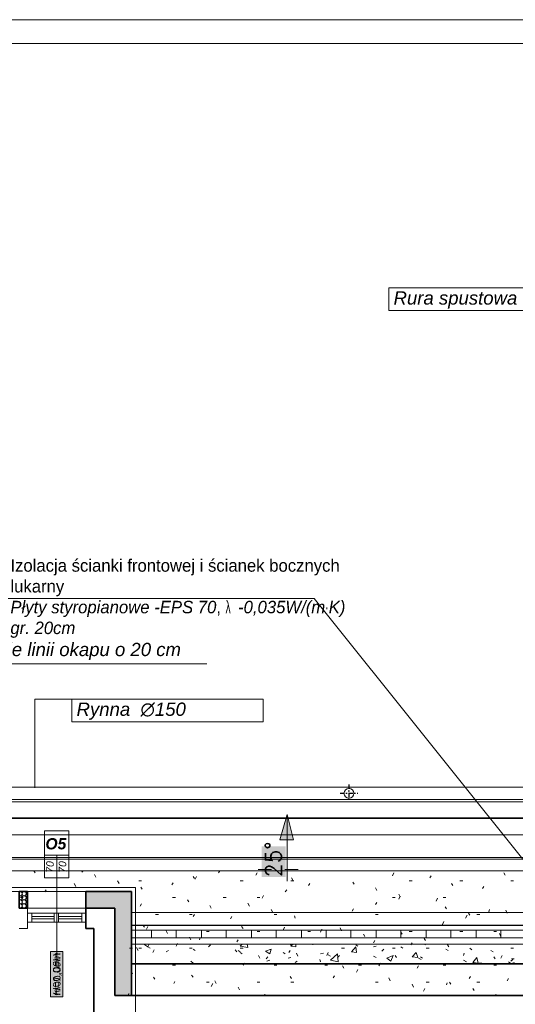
# Model space of a CAD drawing. Header units: millimetres. Extents: x -740 to 33545, y 5178 to 22494.
# Tile 59 of 250: x 10372 to 10968, y 6964 to 8148. Entities that reach past the tile are written whole.
import ezdxf
from ezdxf.lldxf.tags import DXFTag

# ---------------------------------------------------------------- set-up
doc = ezdxf.new("R2010")
doc.units = ezdxf.units.MM
doc.header["$MEASUREMENT"] = 0
doc.linetypes.add('AUSGEZOGEN', pattern=[0])
doc.linetypes.add('STRICHPUNKTX2', pattern=[2, 1, -0.5, 0, -0.5])
doc.layers.add('_B___I__', color=252, linetype='AUSGEZOGEN')
for name, color, linetype, lineweight in [('A_istniejÄ…ce Ĺ›ciany', 252, 'Continuous', 35), ('A_izolacja', 252, 'Continuous', 9), ('A_l.przerywana', 252, 'ICAD_ISO03W100', 9), ('A_l.widokowa', 252, 'Continuous', 18), ('A_okna wymieniane', 252, 'Continuous', 15), ('A_opisy', 252, 'Continuous', 15), ('l. przerywana', 252, 'ICAD_ISO03W100', 9), ('l.przerywana', 252, 'ICAD_ISO03W100', 5), ('l.widokowa', 252, 'Continuous', 15), ('linia opisowa', 252, 'Continuous', 9), ('Nowe_820-G Rysunki Obrazki_Nr_piĂłra__101', 252, 'Continuous', 5), ('Nowe_820-G Rysunki Obrazki_Nr_piĂłra__19', 252, 'Continuous', 0), ('Nowe_820-G Rysunki Obrazki_Nr_piĂłra__22', 252, 'Continuous', 25), ('Nowe_820-G Rysunki Obrazki_Nr_piĂłra__23', 252, 'Continuous', 15), ('wymiarowanie', 252, 'Continuous', 9)]:
    doc.layers.add(name, color=color, linetype=linetype, lineweight=lineweight)
doc.styles.add('Arial$001H0', font='SIMPLEX')
doc.styles.add('ARIALL', font='GOTHIC.TTF', dxfattribs={"height": 40})
tags = doc.linetypes.add('ICAD_ISO03W100', pattern=[30, 12, -18]).pattern_tags.tags
tags[6:7] = [DXFTag(74, 4), DXFTag(75, 0), DXFTag(340, '0'), DXFTag(46, 1.0), DXFTag(50, 0.0), DXFTag(44, 0.0), DXFTag(45, 0.0)]
tags[4:5] = [DXFTag(74, 4), DXFTag(75, 0), DXFTag(340, '0'), DXFTag(46, 1.0), DXFTag(50, 0.0), DXFTag(44, 0.0), DXFTag(45, 0.0)]
pattern_1 = [(315, (0, 1.45), (5.0000015, -1e-15), [2.05061, -5.02046]), (0, (1.45, 0), (5, 5), [2.1, -2.9]), (45, (3.55, 0), (6e-16, 5.0000015), [2.05061, -5.02046]), (135, (5, 3.55), (-5.0000015, 6e-16), [2.05061, -5.02046]), (225, (1.45, 5), (-1e-15, -5.0000015), [2.05061, -5.02046]), (270, (0, 3.55), (5, -5), [2.1, -2.9])]

msp = doc.modelspace()

# ---------------------------------------------------------------- hatches: boundary and pattern name
at = {"layer": 'A_izolacja'}
h = msp.add_hatch(dxfattribs=at)
h.set_pattern_fill('OCTAGON', color=256, scale=5, style=0)
h.set_pattern_definition(pattern_1)
h.paths.add_polyline_path([(10266.36, 6974.98), (10266.36, 7008), (10266.36, 7079.96), (10291.76, 7079.96), (10301.07, 7079.96), (10301.07, 7099.96), (10246.36, 7099.96), (10246.36, 6974.98)])
h.paths.add_polyline_path([(10451.78, 7099.96), (10451.78, 7079.96), (10461.09, 7079.96), (10486.49, 7079.96), (10486.49, 7008), (10486.49, 6974.98), (10506.49, 6974.98), (10506.49, 7099.96)])
h = msp.add_hatch(dxfattribs=at)
h.set_pattern_fill('OCTAGON', color=256, scale=5, style=0)
h.set_pattern_definition(pattern_1)
h.paths.add_polyline_path([(10371.35, 7079.96), (10381.51, 7079.96), (10381.51, 7099.96), (10371.35, 7099.96)])
at = {"layer": 'A_opisy', "ltscale": 0.3}
msp.add_hatch(color=256, dxfattribs=at).paths.add_polyline_path([(10409.34, 7027.91), (10409.34, 6973.36), (10423.95, 6973.36), (10423.95, 7027.91)])
msp.add_hatch(color=256, dxfattribs=at).paths.add_polyline_path([(10409.34, 7027.91), (10409.34, 6973.36), (10423.95, 6973.36), (10423.95, 7027.91)])
msp.add_hatch(color=256, dxfattribs=at).paths.add_polyline_path([(10409.34, 7027.91), (10409.34, 6973.36), (10423.95, 6973.36), (10423.95, 7027.91)])
msp.add_hatch(color=256, dxfattribs=at).paths.add_polyline_path([(10409.34, 7027.91), (10409.34, 6973.36), (10423.95, 6973.36), (10423.95, 7027.91)])
at = {"layer": 'l.widokowa'}
for points in [[(10693.45, 7192.57), (10685, 7162.14), (10701.06, 7162.14)], [(10663.02, 7154.53), (10663.02, 7117.34), (10691.76, 7117.34), (10691.76, 7154.53)]]:
    msp.add_hatch(color=256, dxfattribs=at).paths.add_polyline_path(points)

# ---------------------------------------------------------------- linework, layer by layer
at = {"layer": '_B___I__', "linetype": 'STRICHPUNKTX2', "ltscale": 5}
for p, q in [((10767.91, 7228.63), (10767.91, 7207.63)), ((10757.41, 7218.13), (10778.41, 7218.13))]:
    msp.add_line(p, q, dxfattribs=at)
at = {"layer": 'A_istniejÄ…ce Ĺ›ciany', "linetype": 'Continuous'}
for points in [[(10451.78, 7055.41), (10451.78, 7079.96)], [(10451.78, 7079.96), (10451.78, 7055.41)], [(10451.78, 7079.96), (10451.78, 7055.41)], [(10461.09, 7055.41), (10451.78, 7055.41)], [(10461.09, 7055.41), (10461.09, 7008)], [(10461.09, 6950.42), (10461.09, 7008)], [(10486.49, 6974.98), (11029.21, 6974.98)]]:
    msp.add_lwpolyline(points, dxfattribs=at)
at = {"layer": 'A_izolacja', "lineweight": 35}
for p, q in [((10451.78, 7099.96), (10451.78, 7079.96)), ((10506.49, 7013.08), (11009.21, 7013.08))]:
    msp.add_line(p, q, dxfattribs=at)
msp.add_lwpolyline([(10371.35, 7079.96), (10381.51, 7079.96), (10381.51, 7099.96), (10371.35, 7099.96)], close=True, dxfattribs=at)
for points in [[(10451.78, 7099.96), (10506.49, 7099.96), (10506.49, 6974.98)], [(10451.78, 7079.96), (10486.49, 7079.96), (10486.49, 6974.98)]]:
    msp.add_lwpolyline(points, dxfattribs=at)
at = {"layer": 'A_l.przerywana', "lineweight": 35}
msp.add_lwpolyline([(8847.19, 7722.4), (8847.19, 6053.28), (11882.33, 6053.28), (11882.33, 7728.19), (11086.25, 7728.19), (11086.25, 7188.02), (9643.26, 7188.02), (9643.26, 7722.4)], close=True, dxfattribs=at)
at = {"layer": 'A_l.przerywana', "linetype": 'ICAD_ISO03W100', "lineweight": 13}
for points in [[(9623.26, 7168.02), (11106.25, 7168.02)], [(11149.43, 7124.84), (9580.08, 7124.84)]]:
    msp.add_lwpolyline(points, dxfattribs=at)
at = {"layer": 'A_l.widokowa'}
for points in [[(8809.69, 7759.9), (8809.69, 6015.78), (11919.83, 6015.78), (11919.83, 7765.69), (11048.75, 7765.69), (11048.75, 7225.52), (9680.76, 7225.52), (9680.76, 7759.9)], [(8824.69, 7744.9), (8824.69, 6030.78), (11904.83, 6030.78), (11904.83, 7750.69), (11063.75, 7750.69), (11063.75, 7210.52), (9665.76, 7210.52), (9665.76, 7744.9)], [(8827.19, 7742.4), (8827.19, 6033.28), (11902.33, 6033.28), (11902.33, 7748.19), (11066.25, 7748.19), (11066.25, 7208.02), (9663.26, 7208.02), (9663.26, 7742.4)], [(8894.25, 7675.33), (8894.25, 6100.34), (11835.26, 6100.34), (11835.26, 7681.13), (11133.32, 7681.13), (11133.32, 7140.95), (9596.19, 7140.95), (9596.19, 7675.33)], [(8896.25, 7673.33), (8896.25, 6102.34), (11833.26, 6102.34), (11833.26, 7679.13), (11135.32, 7679.13), (11135.32, 7138.95), (9594.19, 7138.95), (9594.19, 7673.33)]]:
    msp.add_lwpolyline(points, close=True, dxfattribs=at)
at = {"layer": 'A_okna wymieniane', "linetype": 'Continuous'}
for points in [[(10386.59, 7074.04), (10381.51, 7074.04)], [(10381.51, 7074.04), (10381.51, 7063.03)], [(10451.78, 7074.04), (10381.51, 7074.04)], [(10381.51, 7063.03), (10381.51, 7074.04)], [(10386.59, 7063.03), (10386.59, 7074.04)], [(10386.59, 7074.04), (10413.68, 7074.04)], [(10386.59, 7063.03), (10386.59, 7074.04)], [(10413.68, 7069.8), (10386.59, 7069.8)], [(10386.59, 7069.8), (10386.59, 7067.26)], [(10413.68, 7069.8), (10386.59, 7069.8)], [(10386.59, 7067.26), (10386.59, 7069.8)], [(10418.76, 7074.04), (10413.68, 7074.04)], [(10413.68, 7074.04), (10413.68, 7063.03)], [(10413.68, 7063.03), (10413.68, 7074.04)], [(10413.68, 7067.26), (10413.68, 7069.8)], [(10413.68, 7067.26), (10413.68, 7069.8)], [(10418.76, 7063.03), (10418.76, 7074.04)], [(10418.76, 7074.04), (10446.7, 7074.04)], [(10418.76, 7063.03), (10418.76, 7074.04)], [(10446.7, 7069.8), (10418.76, 7069.8)], [(10418.76, 7069.8), (10418.76, 7067.26)], [(10446.7, 7069.8), (10418.76, 7069.8)], [(10418.76, 7067.26), (10418.76, 7069.8)], [(10451.78, 7074.04), (10446.7, 7074.04)], [(10446.7, 7074.04), (10446.7, 7063.03)], [(10446.7, 7063.03), (10446.7, 7074.04)], [(10446.7, 7067.26), (10446.7, 7069.8)], [(10446.7, 7067.26), (10446.7, 7069.8)], [(10451.78, 7063.03), (10451.78, 7074.04)], [(10451.78, 7063.03), (10451.78, 7074.04)], [(10381.51, 7063.03), (10386.59, 7063.03)], [(10381.51, 7063.03), (10451.78, 7063.03)], [(10386.59, 7067.26), (10413.68, 7067.26)], [(10386.59, 7067.26), (10413.68, 7067.26)], [(10413.68, 7063.03), (10386.59, 7063.03)], [(10413.68, 7063.03), (10418.76, 7063.03)], [(10418.76, 7067.26), (10446.7, 7067.26)], [(10418.76, 7067.26), (10446.7, 7067.26)], [(10446.7, 7063.03), (10418.76, 7063.03)], [(10446.7, 7063.03), (10451.78, 7063.03)]]:
    msp.add_lwpolyline(points, dxfattribs=at)
at = {"layer": 'A_opisy'}
msp.add_line((10416.64, 7143.7), (10416.64, 7010.23), dxfattribs=at)
at = {"layer": 'A_opisy', "ltscale": 0.3}
for points in [[(10431.25, 7172.91), (10431.25, 7143.7), (10402.04, 7143.7), (10402.04, 7172.91)], [(10402.04, 7143.7), (10402.04, 7116.31), (10416.64, 7116.31), (10416.64, 7143.7)], [(10416.64, 7143.7), (10416.64, 7116.31), (10431.25, 7116.31), (10431.25, 7143.7)], [(10409.34, 7027.91), (10409.34, 6973.36), (10423.95, 6973.36), (10423.95, 7027.91)], [(10409.34, 7027.91), (10409.34, 6973.36), (10423.95, 6973.36), (10423.95, 7027.91)], [(10409.34, 7027.91), (10409.34, 6973.36), (10423.95, 6973.36), (10423.95, 7027.91)], [(10409.34, 7027.91), (10409.34, 6973.36), (10423.95, 6973.36), (10423.95, 7027.91)]]:
    msp.add_lwpolyline(points, close=True, dxfattribs=at)
at = {"layer": 'l. przerywana', "ltscale": 0.2}
msp.add_circle((10767.91, 7218.13), 6, dxfattribs=at)
at = {"layer": 'l.przerywana'}
msp.add_lwpolyline([(9904.19, 7702.4), (8867.19, 7702.4), (8867.19, 6073.28), (11862.33, 6073.28), (11862.33, 7708.19), (11106.25, 7708.19), (11106.25, 7168.02), (9904.19, 7168.02), (9904.19, 7702.4), (8867.19, 7702.4)], dxfattribs=at)
msp.add_lwpolyline([(9904.19, 7702.4), (8867.19, 7702.4), (8867.19, 6073.28), (11862.33, 6073.28), (11862.33, 7708.19), (11106.25, 7708.19), (11106.25, 7168.02), (9904.19, 7168.02), (9904.19, 7702.4), (8867.19, 7702.4)], dxfattribs=at)
msp.add_lwpolyline([(8910.51, 7659.07), (8910.51, 6116.61), (11819, 6116.61), (11819, 7664.86), (11149.58, 7664.86), (11149.58, 7124.69), (9860.86, 7124.69), (9860.86, 7659.07)], close=True, dxfattribs=at)
at = {"layer": 'l.przerywana', "ltscale": 0.5}
msp.add_lwpolyline([(10241.36, 7104.96), (10511.49, 7104.96), (10511.49, 6781.76), (10241.36, 6781.76)], close=True, dxfattribs=at)
at = {"layer": 'l.widokowa', "linetype": 'Continuous', "lineweight": 9}
for p, q in [((10693.45, 7112.26), (10693.45, 7192.57)), ((10658.79, 7126.63), (10674.85, 7126.63)), ((10690.91, 7126.63), (10706.97, 7126.63))]:
    msp.add_line(p, q, dxfattribs=at)
at = {"layer": 'l.widokowa'}
msp.add_line((10301.07, 7099.96), (10451.78, 7099.96), dxfattribs=at)
at = {"layer": 'l.widokowa', "linetype": 'Continuous', "lineweight": 9}
msp.add_lwpolyline([(10693.45, 7192.57), (10685, 7162.14), (10701.06, 7162.14)], close=True, dxfattribs=at)
at = {"layer": 'Nowe_820-G Rysunki Obrazki_Nr_piĂłra__101', "linetype": 'Continuous', "lineweight": 5}
for points in [[(10381.51, 7079.96), (10451.78, 7079.96)], [(11009.21, 7074.88), (10506.49, 7074.88)], [(10486.49, 7059.64), (10486.49, 7008)], [(10506.49, 7053.72), (11009.21, 7053.72)], [(10506.49, 7044.4), (11009.21, 7044.4)], [(10530.52, 7044.4), (10530.52, 7053.72)], [(10560.15, 7044.4), (10560.15, 7053.72)], [(10590.63, 7044.4), (10590.63, 7053.72)], [(10620.27, 7044.4), (10620.27, 7053.72)], [(10650.75, 7044.4), (10650.75, 7053.72)], [(10680.38, 7044.4), (10680.38, 7053.72)], [(10710.86, 7044.4), (10710.86, 7053.72)], [(10740.49, 7044.4), (10740.49, 7053.72)], [(10770.13, 7044.4), (10770.13, 7053.72)], [(10800.61, 7044.4), (10800.61, 7053.72)], [(10830.24, 7044.4), (10830.24, 7053.72)], [(10860.72, 7044.4), (10860.72, 7053.72)], [(10890.35, 7044.4), (10890.35, 7053.72)], [(10920.83, 7044.4), (10920.83, 7053.72)], [(10950.47, 7044.4), (10950.47, 7053.72)], [(10506.49, 7036.78), (11009.21, 7036.78)], [(10521.21, 7036.78), (10526.29, 7033.4)], [(10526.29, 7033.4), (10527.98, 7036.78)], [(10526.29, 7033.4), (10528.83, 7031.7)], [(10599.1, 7033.4), (10601.64, 7035.94)], [(10637.2, 7034.24), (10639.74, 7036.78)], [(10637.2, 7034.24), (10646.51, 7032.55)], [(10646.51, 7032.55), (10645.67, 7036.78)], [(10697.31, 7036.78), (10699.01, 7035.09)], [(10698.16, 7034.24), (10700.7, 7036.78)], [(10698.16, 7034.24), (10704.09, 7033.4)], [(10704.09, 7033.4), (10704.09, 7036.78)], [(10724.41, 7036.78), (10724.41, 7035.94)], [(10770.97, 7027.47), (10776.05, 7033.4)], [(10776.05, 7035.94), (10778.59, 7034.24)], [(10776.9, 7026.62), (10776.05, 7033.4)], [(10797.22, 7033.4), (10800.61, 7034.24)], [(10830.24, 7033.4), (10832.78, 7031.7)], [(10859.03, 7035.94), (10859.87, 7036.78)], [(10504.27, 7031.7), (10507.66, 7031.7)], [(10548.3, 7027.47), (10550.84, 7029.16)], [(10580.47, 7030.86), (10583.01, 7029.16)], [(10634.66, 7029.16), (10637.2, 7027.47)], [(10637.2, 7026.62), (10639.74, 7024.93)], [(10667.68, 7028.32), (10674.45, 7030.86)], [(10667.68, 7028.32), (10672.76, 7024.93)], [(10672.76, 7024.93), (10674.45, 7030.86)], [(10688.85, 7026.62), (10691.39, 7024.93)], [(10694.77, 7019.85), (10698.16, 7020.7)], [(10733.72, 7024.93), (10737.11, 7025.78)], [(10743.03, 7024.08), (10745.57, 7022.39)], [(10745.57, 7017.31), (10754.04, 7024.93)], [(10754.89, 7015.62), (10754.04, 7024.93)], [(10754.04, 7020.7), (10756.58, 7023.24)], [(10770.97, 7027.47), (10776.9, 7026.62)], [(10797.22, 7022.39), (10800.61, 7020.7)], [(10807.38, 7028.32), (10809.92, 7030.86)], [(10813.31, 7019.85), (10820.93, 7023.24)], [(10818.39, 7016.46), (10820.93, 7023.24)], [(10843.79, 7021.54), (10848.87, 7026.62)], [(10843.79, 7021.54), (10850.56, 7020.7)], [(10850.56, 7020.7), (10848.87, 7026.62)], [(10853.95, 7021.54), (10856.49, 7019.85)], [(10884.43, 7030.86), (10886.97, 7029.16)], [(10913.21, 7031.7), (10915.75, 7030.01)], [(10916.6, 7014.77), (10921.68, 7020.7)], [(10923.37, 7013.92), (10921.68, 7020.7)], [(10938.61, 7029.16), (10941.15, 7027.47)], [(10577.93, 7016.46), (10580.47, 7013.92)], [(10669.37, 7016.46), (10672.76, 7017.31)], [(10703.24, 7014.77), (10705.78, 7016.46)], [(10745.57, 7017.31), (10754.89, 7015.62)], [(10813.31, 7019.85), (10818.39, 7016.46)], [(10851.41, 7019.85), (10854.79, 7018.16)], [(10905.59, 7017.31), (10908.98, 7015.62)], [(10916.6, 7014.77), (10923.37, 7013.92)], [(10924.22, 7013.92), (10927.61, 7013.92)], [(10959.78, 7015.62), (10963.17, 7013.08)], [(10962.32, 7016.46), (10964.86, 7018.16)], [(10962.32, 7013.08), (10966.55, 7014.77)], [(10963.17, 7019), (10966.55, 7019)], [(10965.71, 7013.08), (10966.55, 7014.77)], [(10486.49, 6974.98), (10486.49, 7008)]]:
    msp.add_lwpolyline(points, dxfattribs=at)
at = {"layer": 'Nowe_820-G Rysunki Obrazki_Nr_piĂłra__19', "linetype": 'Continuous', "lineweight": 0}
for points in [[(10390.82, 7122.3), (10389.13, 7124.84)], [(10448.39, 7124.84), (10446.7, 7123.14)], [(10463.63, 7117.22), (10461.94, 7120.6)], [(10582.17, 7115.52), (10580.47, 7118.06)], [(10584.71, 7118.06), (10583.01, 7114.68)], [(10612.65, 7124.84), (10610.95, 7122.3)], [(10657.52, 7122.3), (10655.83, 7119.76)], [(10700.7, 7112.98), (10699.01, 7116.37)], [(10821.77, 7122.3), (10820.08, 7118.91)], [(10866.65, 7118.91), (10864.95, 7116.37)], [(10955.55, 7119.76), (10953.85, 7122.3)], [(10439.5, 7106.21), (10437.81, 7109.6)], [(10491.57, 7109.6), (10489.88, 7112.98)], [(10515.28, 7112.98), (10518.67, 7112.98)], [(10519.51, 7102.82), (10517.82, 7105.36)], [(10556.77, 7110.44), (10555.07, 7107.9)], [(10637.2, 7112.98), (10640.59, 7112.98)], [(10698.16, 7112.98), (10701.55, 7112.98)], [(10721.02, 7109.6), (10719.33, 7107.06)], [(10774.36, 7108.75), (10772.67, 7111.29)], [(10801.45, 7101.13), (10799.76, 7104.52)], [(10840.4, 7112.98), (10843.79, 7112.98)], [(10892.89, 7107.06), (10891.2, 7109.6)], [(10901.36, 7112.98), (10904.75, 7112.98)], [(10930.15, 7106.21), (10928.45, 7103.67)], [(10962.32, 7112.98), (10965.71, 7112.98)], [(10373.04, 7092.66), (10376.43, 7092.66)], [(10403.94, 7101.98), (10402.25, 7099.44)], [(10555.92, 7092.66), (10559.31, 7092.66)], [(10616.88, 7092.66), (10620.27, 7092.66)], [(10657.52, 7092.66), (10660.91, 7092.66)], [(10665.14, 7095.2), (10663.45, 7091.82)], [(10693.08, 7101.98), (10691.39, 7099.44)], [(10820.08, 7092.66), (10823.47, 7092.66)], [(10829.39, 7093.51), (10827.7, 7096.9)], [(10829.39, 7094.36), (10827.7, 7090.97)], [(10874.27, 7091.82), (10872.57, 7088.43)], [(10881.04, 7092.66), (10884.43, 7092.66)], [(10518.67, 7085.04), (10516.97, 7082.5)], [(10575.39, 7087.58), (10573.7, 7090.12)], [(10602.49, 7079.96), (10600.79, 7083.35)], [(10648.21, 7082.5), (10646.51, 7085.89)], [(10801.45, 7086.74), (10799.76, 7084.2)], [(10885.27, 7079.12), (10883.58, 7081.66)], [(10535.6, 7072.34), (10538.99, 7072.34)], [(10576.24, 7072.34), (10579.63, 7072.34)], [(10582.17, 7072.34), (10580.47, 7069.8)], [(10627.04, 7069.8), (10625.35, 7067.26)], [(10676.15, 7075.73), (10674.45, 7078.27)], [(10677.84, 7072.34), (10681.23, 7072.34)], [(10703.24, 7068.11), (10702.39, 7070.65)], [(10773.51, 7079.12), (10771.82, 7076.58)], [(10799.76, 7072.34), (10803.15, 7072.34)], [(10909.83, 7071.5), (10908.13, 7068.11)], [(10913.21, 7071.5), (10911.52, 7074.04)], [(10921.68, 7072.34), (10925.07, 7072.34)], [(10936.92, 7078.27), (10936.07, 7075.73)], [(10958.09, 7074.04), (10956.39, 7077.42)], [(10522.05, 7057.1), (10520.36, 7059.64)], [(10526.29, 7057.95), (10524.59, 7054.56)], [(10640.59, 7055.41), (10638.89, 7057.95)], [(10690.54, 7057.1), (10688.85, 7053.72)], [(10759.12, 7052.87), (10757.43, 7056.26)], [(10881.89, 7063.88), (10880.19, 7060.49)], [(10549.99, 7049.48), (10548.3, 7052.87)], [(10577.93, 7041.86), (10576.24, 7045.25)], [(10588.94, 7044.4), (10588.09, 7041.86)], [(10596.56, 7052.02), (10599.95, 7052.02)], [(10657.52, 7052.02), (10660.91, 7052.02)], [(10718.48, 7052.02), (10721.87, 7052.02)], [(10735.41, 7054.56), (10733.72, 7051.18)], [(10787.06, 7046.1), (10785.37, 7048.64)], [(10831.93, 7048.64), (10830.24, 7051.18)], [(10840.4, 7052.02), (10843.79, 7052.02)], [(10901.36, 7052.02), (10904.75, 7052.02)], [(10942, 7052.02), (10945.39, 7052.02)], [(10950.47, 7046.1), (10948.77, 7049.48)], [(10514.43, 7029.16), (10512.74, 7032.55)], [(10561.85, 7037.63), (10560.15, 7034.24)], [(10634.66, 7041.86), (10632.97, 7039.32)], [(10798.91, 7041.02), (10797.22, 7038.48)], [(10843.79, 7038.48), (10842.09, 7035.94)], [(10859.87, 7041.02), (10858.18, 7043.56)], [(10887.81, 7033.4), (10886.12, 7036.78)], [(10515.28, 7031.7), (10518.67, 7031.7)], [(10533.91, 7030.01), (10532.21, 7026.62)], [(10576.24, 7031.7), (10579.63, 7031.7)], [(10632.97, 7027.47), (10631.27, 7030.01)], [(10637.2, 7031.7), (10640.59, 7031.7)], [(10660.91, 7019.85), (10659.21, 7023.24)], [(10670.22, 7021.54), (10668.53, 7019)], [(10697.31, 7029.16), (10695.62, 7026.62)], [(10706.63, 7022.39), (10704.93, 7025.78)], [(10743.03, 7026.62), (10741.34, 7023.24)], [(10759.12, 7031.7), (10762.51, 7031.7)], [(10820.08, 7031.7), (10823.47, 7031.7)], [(10825.16, 7020.7), (10823.47, 7023.24)], [(10860.72, 7031.7), (10864.11, 7031.7)], [(10906.44, 7025.78), (10905.59, 7023.24)], [(10943.69, 7019), (10942, 7021.54)], [(10952.16, 7023.24), (10950.47, 7019.85)], [(10962.32, 7031.7), (10965.71, 7031.7)], [(10555.92, 7011.38), (10559.31, 7011.38)], [(10642.28, 7013.92), (10640.59, 7011.38)], [(10677.84, 7011.38), (10681.23, 7011.38)], [(10733.72, 7015.62), (10732.87, 7018.16)], [(10738.8, 7011.38), (10742.19, 7011.38)], [(10761.66, 7008), (10759.97, 7010.54)], [(10779.44, 7011.38), (10782.83, 7011.38)], [(10805.69, 7013.92), (10803.99, 7010.54)], [(10851.41, 7010.54), (10849.71, 7008)], [(10881.04, 7011.38), (10884.43, 7011.38)], [(10942, 7011.38), (10945.39, 7011.38)], [(10507.66, 7001.22), (10505.97, 7004.61)], [(10534.75, 6994.45), (10533.06, 6996.99)], [(10580.47, 6996.99), (10578.78, 6999.53)], [(10699.01, 6995.3), (10697.31, 6997.84)], [(10750.65, 6998.68), (10748.96, 6996.14)], [(10778.59, 7006.3), (10776.9, 7002.92)], [(10914.06, 6997.84), (10912.37, 6995.3)], [(10558.46, 6991.91), (10557.61, 6989.37)], [(10596.56, 6991.06), (10599.95, 6991.06)], [(10604.18, 6989.37), (10602.49, 6985.98)], [(10608.41, 6989.37), (10606.72, 6992.76)], [(10636.35, 6981.75), (10634.66, 6985.14)], [(10657.52, 6991.06), (10660.91, 6991.06)], [(10698.16, 6991.06), (10701.55, 6991.06)], [(10799.76, 6991.06), (10803.15, 6991.06)], [(10817.54, 6992.76), (10815.85, 6996.14)], [(10845.48, 6985.14), (10843.79, 6988.52)], [(10860.72, 6991.06), (10864.11, 6991.06)], [(10886.12, 6990.22), (10885.27, 6987.68)], [(10890.35, 6988.52), (10888.66, 6991.06)], [(10921.68, 6991.06), (10925.07, 6991.06)], [(10959.78, 6995.3), (10958.09, 6992.76)], [(10503.43, 6977.52), (10502.58, 6974.98)], [(10666.83, 6976.67), (10666.83, 6974.98)], [(10859.03, 6983.44), (10857.33, 6980.06)], [(10918.29, 6980.9), (10916.6, 6983.44)], [(10945.39, 6974.98), (10944.54, 6976.67)]]:
    msp.add_lwpolyline(points, dxfattribs=at)
at = {"layer": 'Nowe_820-G Rysunki Obrazki_Nr_piĂłra__22', "linetype": 'Continuous', "lineweight": 25}
for points in [[(10506.49, 7059.64), (11009.21, 7059.64)], [(10506.49, 7013.08), (11009.21, 7013.08)]]:
    msp.add_lwpolyline(points, dxfattribs=at)
at = {"layer": 'Nowe_820-G Rysunki Obrazki_Nr_piĂłra__23', "linetype": 'Continuous', "lineweight": 15}
for points in [[(8628.59, 8119.48), (12728.99, 8119.48)], [(10381.51, 7079.96), (10371.35, 7079.96)], [(10381.51, 7055.41), (10381.51, 7079.96)], [(10461.09, 7079.96), (10451.78, 7079.96)], [(10461.09, 7079.96), (10486.49, 7079.96)], [(10486.49, 7079.96), (10486.49, 7008)], [(10381.51, 7055.41), (10371.35, 7055.41)], [(10486.49, 6974.98), (11029.21, 6974.98)]]:
    msp.add_lwpolyline(points, dxfattribs=at)
at = {"layer": 'wymiarowanie'}
for p, q in [((10254.72, 7373.76), (10597.01, 7373.76)), ((10434.69, 7331.46), (10390.44, 7331.46)), ((10390.44, 7331.46), (10390.44, 7224.74))]:
    msp.add_line(p, q, dxfattribs=at)
for points in [[(8573.71, 8148.27), (8573.71, 5178.27), (12773.71, 5178.27), (12773.71, 8148.27), (8573.71, 8148.27)], [(10346.97, 7452.19), (10726.17, 7452.19), (11004.21, 7104.96)]]:
    msp.add_lwpolyline(points, dxfattribs=at)
for points in [[(11045.76, 7825.9), (10815.68, 7825.9), (10815.68, 7798.53), (11045.76, 7798.53)], [(10434.69, 7331.46), (10664.77, 7331.46), (10664.77, 7304.09), (10434.69, 7304.09)]]:
    msp.add_lwpolyline(points, close=True, dxfattribs=at)

# ---------------------------------------------------------------- texts
at = {"layer": 'A_opisy', "ltscale": 0.3, "char_height": 9, "width": 91.4611, "attachment_point": 1, "rotation": 90, "style": 'ARIALL'}
for s, insert in [('\\pi39.44855;{\\fArial|b0|i1|c238|p34;70}\\P\\pi39.44855;{\\fArial|b0|i1|c238|p34;70}', (10404.07, 7083.09)), ('{\\fArial|b0|i1|c238|p34;H=1,00m}', (10412.22, 6975.12))]:
    msp.add_mtext(s, dxfattribs=dict(at, insert=insert))
at = {"layer": 'A_opisy', "ltscale": 0.3, "insert": (10428.2, 7150.48), "char_height": 13.5, "width": 91.4611, "attachment_point": 9, "style": 'ARIALL'}
msp.add_mtext('{\\fArial|b1|i1|c238|p34;O5}', dxfattribs=at)
at = {"layer": 'A_opisy', "ltscale": 0.3, "extrusion": (0, 0, -1), "insert": (10412.22, 7026.14), "char_height": 9, "width": 91.4611, "attachment_point": 1, "text_direction": (0, -1, 0), "style": 'ARIALL'}
msp.add_mtext('{\\fArial|b0|i1|c238|p34;H=0,00m}', dxfattribs=at)
at = {"layer": 'l.widokowa', "style": 'Arial$001H0'}
msp.add_text('25°', height=19.247, rotation=90, dxfattribs=at).set_placement((10686.68, 7117.34))
at = {"layer": 'linia opisowa', "char_height": 15.96, "attachment_point": 7}
for s, insert, width in [('{\\fArial|b0|i1|c238|p0;Rura spustowa  ∅120}', (10821.52, 7800.87), 278.7922), ('{\\fArial|b0|i1|c238|p0;Wydłużenie linii okapu o 20 cm}', (10259.92, 7378.25), 406.4755), ('{\\fArial|b0|i1|c238|p0;Rynna  ∅150}', (10440.54, 7306.42), 278.7922)]:
    msp.add_mtext(s, dxfattribs=dict(at, insert=insert, width=width))
at = {"layer": 'wymiarowanie', "insert": (10361.03, 7499.55), "char_height": 12, "width": 409.9394, "attachment_point": 1}
msp.add_mtext('{\\fCentury Gothic|b0|i0|c238|p34;\\H1.25000x;Izolacja ścianki frontowej i ścianek }{\\fCentury Gothic|b0|i0|c238|p34;\\H1.25000x;bocznych lukarny }\\P{\\fCentury Gothic|b0|i1|c0|p34;\\H1.25000x;Płyty styropianowe -EPS 70}{\\fCentury Gothic|b0|i0|c238|p34;\\H1.25000x;, }{\\fCentury Gothic|b0|i0|c238|p34;\\H1.25000x;\\W0.60000x;λ }{\\fCentury Gothic|b0|i1|c0|p34;\\H1.25000x; }{\\fCentury Gothic|b0|i1|c0|p34;\\H1.25000x;-0,035W/(m}{\\fArial|b0|i0|c0|p34;\\H1.25000x;\\W0.60000x;·}{\\fCentury Gothic|b0|i1|c238|p34;\\H1.25000x;K) gr. 20cm}\\P\\pi409.93942;{\\fCentury Gothic|b0|i0|c238|p34;\\H1.00000x; }', dxfattribs=at)
at = {"layer": 'wymiarowanie', "insert": (10420.31, 6399.56), "char_height": 15, "width": 167.4466, "attachment_point": 1, "rotation": 90}
msp.add_mtext('\\pi53.40830;{\\fCentury Gothic|b0|i0|c238|p0;8x17,8}\\P\\pi64.26080;{\\fCentury Gothic|b0|i0|c238|p0;24,5}', dxfattribs=at)

doc.saveas('drawing.dxf')
